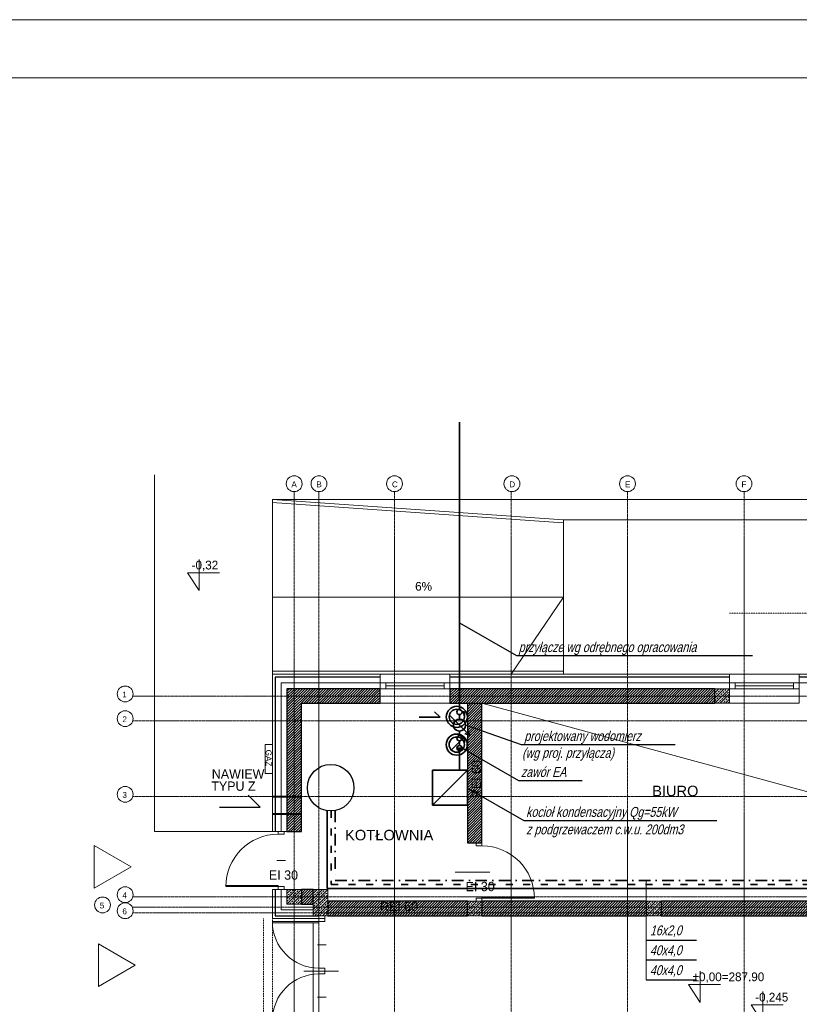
# Model space of a CAD drawing. Header units: millimetres. Extents: x 49908 to 79848, y -11883 to -3092.
# Tile 5 of 222: x 51247 to 52585, y -4784 to -3092. Entities that reach past the tile are written whole.
import ezdxf
from ezdxf.enums import TextEntityAlignment as Align

# ---------------------------------------------------------------- set-up
doc = ezdxf.new("R2010")
doc.units = ezdxf.units.MM
for name, pattern in [('0.5_0.5', [10, 5, -5]), ('ACAD_ISO03W100', [30, 12, -18]), ('AUSGEZOGEN', [0]), ('DASHDOT', [1, 0.5, -0.25, 0, -0.25]), ('DASHED', [19.05, 12.7, -6.35])]:
    doc.linetypes.add(name, pattern=pattern)
doc.layers.get('0').update_dxf_attribs({"color": 9, "lineweight": 9})
for name, color, linetype, lineweight in [('A opis', 9, 'Continuous', 13), ('A stolarka', 9, 'Continuous', 9), ('A_CIENKA', 9, 'Continuous', 9), ('A_HATCH', 9, 'Continuous', 9), ('A_IZOLACJA', 9, 'ZIGZAG', 9), ('A_KONSTRUKCJA', 9, 'Continuous', 25), ('A_MUROWANE', 9, 'Continuous', 25), ('A_OSIE', 9, 'DASHDOT', 9), ('A_PRZERYW', 9, 'DASHED', 9), ('A_WIDOK', 9, 'Continuous', 9), ('S_Woda', 4, 'Continuous', 35), ('\x9dciany', 9, 'Continuous', 9)]:
    doc.layers.add(name, color=color, linetype=linetype, lineweight=lineweight)
doc.layers.add('A_WYMIAR', color=9, linetype='Continuous', lineweight=5, transparency=0.2)
doc.layers.add('S_CO', color=4, linetype='Continuous')
doc.layers.add('S_Opis - woda', color=2, linetype='Continuous')
doc.styles.add('Arial', font='arial.ttf')
doc.styles.add('Arial CE', font='arial.ttf')
doc.styles.add('ROMANS', font='romanpl.shx', dxfattribs={"bigfont": 'romanbigpl.shx'})
doc.linetypes.add('ZIGZAG', pattern='A,0.00254,-5.08,[131,ltypeshp.shx,S=5.08,R=0,X=-5.08,Y=0],-10.16,[131,ltypeshp.shx,S=5.08,R=180,X=5.08,Y=0],-5.08', length=20.32254)

msp = doc.modelspace()

# ---------------------------------------------------------------- hatches: boundary and pattern name
at = {"lineweight": 5, "ltscale": 0.25}
h = msp.add_hatch(dxfattribs=at)
h.set_pattern_fill('ANSI33', color=256, style=0)
h.set_pattern_definition([(45, (52440.4694, -4266.6265), (-4.4901, 4.4901), []), (45, (52444.9595, -4266.6265), (-4.4901, 4.4901), [3.175, -1.5875])])
h.paths.add_polyline_path([(52440.5, -4241.6), (52440.5, -4266.6), (52465.5, -4266.6), (52465.5, -4241.6)])
h = msp.add_hatch(dxfattribs=at)
h.set_pattern_fill('ANSI33', color=256, style=0)
h.set_pattern_definition([(45, (51705.4694, -4611.6265), (-4.4901, 4.4901), []), (45, (51709.9595, -4611.6265), (-4.4901, 4.4901), [3.175, -1.5875])])
h.paths.add_polyline_path([(51705.5, -4586.6), (51705.5, -4611.6), (51730.5, -4611.6), (51730.5, -4586.6)])
h = msp.add_hatch(dxfattribs=at)
h.set_pattern_fill('ANSI33', color=256, style=0)
h.set_pattern_definition([(45, (51750.4694, -4611.6265), (-4.4901, 4.4901), []), (45, (51754.9595, -4611.6265), (-4.4901, 4.4901), [3.175, -1.5875])])
h.paths.add_polyline_path([(51750.5, -4586.6), (51750.5, -4631.6), (51775.5, -4631.6), (51775.5, -4586.6)])
h = msp.add_hatch(dxfattribs=at)
h.set_pattern_fill('ANSI33', color=256, style=0)
h.set_pattern_definition([(45, (52015.4694, -4631.6265), (-4.4901, 4.4901), []), (45, (52019.9595, -4631.6265), (-4.4901, 4.4901), [3.175, -1.5875])])
h.paths.add_polyline_path([(52015.5, -4606.6), (52015.5, -4631.6), (52040.5, -4631.6), (52040.5, -4606.6)])
h = msp.add_hatch(dxfattribs=at)
h.set_pattern_fill('ANSI33', color=256, style=0)
h.set_pattern_definition([(45, (52322.9694, -4631.6265), (-4.4901, 4.4901), []), (45, (52327.4595, -4631.6265), (-4.4901, 4.4901), [3.175, -1.5875])])
h.paths.add_polyline_path([(52323, -4606.6), (52323, -4631.6), (52348, -4631.6), (52348, -4606.6)])
at = {"layer": 'A_HATCH', "transparency": 33554687}
h = msp.add_hatch(dxfattribs=at)
h.set_pattern_fill('ANSI31', color=256, angle=-2e-14)
h.paths.add_polyline_path([(51730.5, -4266.6), (51865.5, -4266.6), (51865.5, -4241.6), (51705.5, -4241.6), (51705.5, -4486.6), (51730.5, -4486.6)])
h.paths.add_polyline_path([(52440.5, -4241.6), (51985.5, -4241.6), (51985.5, -4266.6), (52440.5, -4266.6)])
h.paths.add_polyline_path([(52835.5, -4266.6), (52835.5, -4241.6), (52648, -4241.6), (52648, -4266.6)])
h = msp.add_hatch(dxfattribs=at)
h.set_pattern_fill('ANSI31', color=256, angle=-2e-14)
h.paths.add_polyline_path([(52040.5, -4266.6), (52015.5, -4266.6), (52015.5, -4506.6), (52040.5, -4506.6)])
h.paths.add_polyline_path([(52015.5, -4631.6), (52015.5, -4606.6), (51775.5, -4606.6), (51775.5, -4631.6)])
h.paths.add_polyline_path([(52323, -4631.6), (52323, -4606.6), (52040.5, -4606.6), (52040.5, -4631.6)])
h.paths.add_polyline_path([(52348, -4606.6), (52348, -4631.6), (52650.5, -4631.6), (52650.5, -4606.6)])
h = msp.add_hatch(dxfattribs=at)
h.set_pattern_fill('ANSI31', color=256, angle=-2e-14)
h.paths.add_polyline_path([(51750.5, -4611.6), (51750.5, -4586.6), (51730.5, -4586.6), (51730.5, -4611.6)])
at = {"layer": 'S_Woda'}
h = msp.add_hatch(color=2, dxfattribs=at)
h.paths.add_polyline_path([(52001.8, -4348.2), (52001.8, -4343.6), (52006.4, -4343.6, -0.414214)])
h.paths.add_polyline_path([(52001.8, -4348.2, -0.414214), (51997.3, -4343.6), (52001.8, -4343.6)])

# ---------------------------------------------------------------- linework, layer by layer
for points in [[(52440.5, -4241.6), (52440.5, -4266.6), (52465.5, -4266.6), (52465.5, -4241.6)], [(51705.5, -4586.6), (51705.5, -4611.6), (51730.5, -4611.6), (51730.5, -4586.6)], [(51750.5, -4586.6), (51750.5, -4631.6), (51775.5, -4631.6), (51775.5, -4586.6)], [(52015.5, -4606.6), (52015.5, -4631.6), (52040.5, -4631.6), (52040.5, -4606.6)], [(52323, -4606.6), (52323, -4631.6), (52348, -4631.6), (52348, -4606.6)]]:
    msp.add_lwpolyline(points, close=True)
at = {"ltscale": 0.5}
for points in [[(51865.5, -4266.6), (51985.5, -4266.6)], [(52585.5, -4266.6), (52465.5, -4266.6)], [(51760.5, -4636.6), (51760.5, -4631.6)], [(51770.5, -4636.6), (51770.5, -4631.6)]]:
    msp.add_lwpolyline(points, dxfattribs=at)
at = {"layer": 'A opis', "ltscale": 0.5}
for p, q in [((51994.7, -4556.6), (52054.2, -4556.6)), ((51734.4, -4726.6), (51793.9, -4726.6))]:
    msp.add_line(p, q, dxfattribs=at)
at = {"layer": 'A stolarka'}
for p, q in [((51865.5, -4231.6), (51985.5, -4231.6)), ((51865.5, -4241.6), (51985.5, -4241.6)), ((51875.5, -4236.6), (51975.5, -4236.6)), ((52465.5, -4231.6), (52585.5, -4231.6)), ((52465.5, -4241.6), (52585.5, -4241.6)), ((52475.5, -4236.6), (52575.5, -4236.6))]:
    msp.add_line(p, q, dxfattribs=at)
at = {"layer": 'A stolarka', "linetype": 'AUSGEZOGEN', "lineweight": 0}
for p, q in [((51688, -4536.6), (51703, -4536.6)), ((52043, -4556.6), (52028, -4556.6)), ((51758, -4681.6), (51773, -4681.6)), ((51758, -4771.6), (51773, -4771.6))]:
    msp.add_line(p, q, dxfattribs=at)
at = {"layer": 'A stolarka'}
for points in [[(51875.5, -4241.6), (51875.5, -4231.6), (51865.5, -4231.6), (51865.5, -4241.6), (51875.5, -4241.6)], [(51985.5, -4241.6), (51985.5, -4231.6), (51975.5, -4231.6), (51975.5, -4241.6), (51985.5, -4241.6)], [(52475.5, -4241.6), (52475.5, -4231.6), (52465.5, -4231.6), (52465.5, -4241.6), (52475.5, -4241.6)], [(52585.5, -4241.6), (52585.5, -4231.6), (52575.5, -4231.6), (52575.5, -4241.6), (52585.5, -4241.6)]]:
    msp.add_lwpolyline(points, dxfattribs=at)
at = {"layer": 'A stolarka', "linetype": 'AUSGEZOGEN', "lineweight": 0}
for points in [[(51700.5, -4491.6), (51700.5, -4486.6), (51690.5, -4486.6), (51690.5, -4491.6)], [(52030.5, -4511.6), (52030.5, -4506.6), (52040.5, -4506.6), (52040.5, -4511.6)], [(51690.5, -4581.6), (51690.5, -4579.6), (51600.5, -4579.6), (51600.5, -4581.6)], [(51700.5, -4586.6), (51700.5, -4581.6), (51690.5, -4581.6), (51690.5, -4586.6)], [(52040.5, -4601.6), (52040.5, -4599.6), (52130.5, -4599.6), (52130.5, -4601.6)], [(52030.5, -4606.6), (52030.5, -4601.6), (52040.5, -4601.6), (52040.5, -4606.6)], [(51760.5, -4641.6), (51760.5, -4643.6), (51680.5, -4643.6), (51680.5, -4641.6)], [(51770.5, -4636.6), (51770.5, -4641.6), (51760.5, -4641.6), (51760.5, -4636.6)], [(51770.5, -4721.6), (51770.5, -4726.6), (51760.5, -4726.6), (51760.5, -4721.6)], [(51770.5, -4731.6), (51770.5, -4726.6), (51760.5, -4726.6), (51760.5, -4731.6)]]:
    msp.add_lwpolyline(points, close=True, dxfattribs=at)
for centre, radius, start, end in [((51690.5, -4581.6), 90, 90, 180), ((52040.5, -4601.6), 90, 0, 90), ((51760.5, -4641.6), 80, 180, 270), ((51760.5, -4811.6), 80, 90, 180)]:
    msp.add_arc(centre, radius, start, end, dxfattribs=at)
at = {"layer": 'A_CIENKA'}
for p, q in [((51478, -3874.3), (51478, -4486.6)), ((51554.8, -4019.6), (51554.8, -4073)), ((51554.8, -4042.3), (51534.8, -4042.3)), ((51534.8, -4042.3), (51554.8, -4073)), ((51554.8, -4042.3), (51589.7, -4042.3)), ((52415.2, -4727), (52415.2, -4780.4)), ((52415.2, -4749.6), (52395.2, -4749.6)), ((52395.2, -4749.6), (52415.2, -4780.4)), ((52415.2, -4749.6), (52450.1, -4749.6))]:
    msp.add_line(p, q, dxfattribs=at)
at = {"layer": 'A_CIENKA', "color": 7, "true_color": 0xffffff}
msp.add_lwpolyline([(49907.7, -3092.1), (55847.7, -3092.1), (55847.7, -7292.6), (49907.7, -7292.6), (49907.7, -3092.1)], dxfattribs=at)
at = {"layer": 'A_CIENKA', "color": 2}
msp.add_lwpolyline([(50162.2, -3192.1), (55747.7, -3192.1), (55747.7, -7192.6), (50162.2, -7192.6)], close=True, dxfattribs=at)
at = {"layer": 'A_CIENKA', "ltscale": 10}
msp.add_lwpolyline([(51680.5, -4387.2), (51680.5, -4337.2), (51668, -4337.2), (51668, -4387.2)], close=True, dxfattribs=at)
at = {"layer": 'A_CIENKA'}
for points in [[(51437.8, -4547.4), (51374.4, -4510.8), (51374.4, -4584)], [(51445.1, -4716.5), (51381.7, -4679.9), (51381.7, -4753.1)]]:
    msp.add_lwpolyline(points, close=True, dxfattribs=at)
msp.add_lwpolyline([(52522.7, -4762), (52522.7, -4815.4), (52502.7, -4784.6), (52522.7, -4784.6), (52557.6, -4784.6)], dxfattribs=at)
at = {"layer": 'A_IZOLACJA', "ltscale": 0.015}
for points in [[(51865.5, -4231.6), (51695.5, -4231.6), (51695.5, -4486.6)], [(52465.5, -4231.6), (51985.5, -4231.6)], [(53085.5, -4306.6), (53085.5, -4231.6), (52585.5, -4231.6)], [(51695.5, -4586.6), (51695.5, -4621.6), (51750.5, -4621.6)]]:
    msp.add_lwpolyline(points, dxfattribs=at)
at = {"layer": 'A_KONSTRUKCJA'}
for points in [[(51865.5, -4221.6), (51685.5, -4221.6), (51685.5, -4486.6)], [(52465.5, -4221.6), (51985.5, -4221.6)], [(53095.5, -4306.6), (53095.5, -4221.6), (52585.5, -4221.6)], [(51685.5, -4586.6), (51685.5, -4631.6), (51760.5, -4631.6)]]:
    msp.add_lwpolyline(points, dxfattribs=at)
at = {"layer": 'A_MUROWANE'}
for points in [[(51865.5, -4266.6), (51865.5, -4241.6), (51705.5, -4241.6), (51705.5, -4486.6), (51730.5, -4486.6), (51730.5, -4266.6), (51865.5, -4266.6)], [(51985.5, -4241.6), (51985.5, -4266.6), (52440.5, -4266.6), (52440.5, -4241.6), (51985.5, -4241.6)], [(52015.5, -4266.6), (52015.5, -4506.6), (52040.5, -4506.6), (52040.5, -4266.6)]]:
    msp.add_lwpolyline(points, dxfattribs=at)
at = {"layer": 'A_MUROWANE', "ltscale": 0.5}
for points in [[(51730.5, -4611.6), (51750.5, -4611.6), (51750.5, -4586.6), (51730.5, -4586.6)], [(52015.5, -4606.6), (51775.5, -4606.6), (51775.5, -4631.6), (52015.5, -4631.6)], [(52323, -4606.6), (52040.5, -4606.6), (52040.5, -4631.6), (52323, -4631.6)], [(52650.5, -4606.6), (52348, -4606.6), (52348, -4631.6), (52650.5, -4631.6)]]:
    msp.add_lwpolyline(points, close=True, dxfattribs=at)
at = {"layer": 'A_OSIE', "ltscale": 0.3, "transparency": 33554559}
for p, q in [((51718, -3903), (51718, -7140.1)), ((51760.5, -3903), (51760.5, -7140.1)), ((51890.5, -7140.1), (51890.2, -3903)), ((52090.5, -7140.1), (52090.5, -3902.9)), ((52290.5, -7140.1), (52290.5, -3903)), ((52490.5, -7140.1), (52490.5, -3903)), ((51440.8, -4254.1), (54342.6, -4254.1)), ((54341.8, -4296.6), (51440.8, -4296.6)), ((54341.8, -4426.6), (51440.8, -4426.6)), ((51440.8, -4599.1), (54341.8, -4599.1)), ((54343.7, -4616.6), (51440.8, -4616.6)), ((54341.8, -4626.6), (51440.8, -4626.6))]:
    msp.add_line(p, q, dxfattribs=at)
at = {"layer": 'A_PRZERYW', "ltscale": 0.01}
msp.add_lwpolyline([(52680.5, -6566.6), (51750.5, -6566.6), (51750.5, -4643.6)], dxfattribs=at)
at = {"layer": 'A_WIDOK', "linetype": '0.5_0.5', "ltscale": 0.02}
for p, q in [((54065.5, -4111.6), (52465.5, -4111.6)), ((51665.5, -4636.6), (51665.5, -6651.6)), ((51680.5, -4636.6), (51680.5, -6636.6))]:
    msp.add_line(p, q, dxfattribs=at)
at = {"layer": 'A_WYMIAR', "ltscale": 0.5}
for p, q in [((52180.5, -4084.1), (51680.5, -4084.1)), ((52180.5, -4084.1), (52090.5, -4216.6)), ((51680.5, -4216.6), (51680.5, -4211.6)), ((51680.5, -4211.6), (52180.5, -4211.6))]:
    msp.add_line(p, q, dxfattribs=at)
at = {"layer": 'A_WYMIAR', "lineweight": 35}
for p, q in [((51932.5, -4290.2), (51968.8, -4290.5)), ((51968.8, -4290.5), (51958.7, -4281.2)), ((51987.8, -4346.9), (52006.9, -4327.8))]:
    msp.add_line(p, q, dxfattribs=at)
at = {"layer": 'A_WYMIAR', "lineweight": 25}
for p, q in [((51659.4, -4445.1), (51638.9, -4424.6)), ((51589.5, -4445.1), (51659.4, -4445.1))]:
    msp.add_line(p, q, dxfattribs=at)
at = {"layer": 'A_WYMIAR'}
for centre in [(51718, -3889.4), (51760.5, -3889.4), (51890.3, -3889.4), (52091.9, -3889.4), (52290.5, -3889.4), (52490.5, -3889.4), (51427.7, -4250.5), (51427.7, -4293), (51427.7, -4423), (51427.7, -4595.5), (51388.9, -4613), (51427.7, -4623)]:
    msp.add_circle(centre, 13.6, dxfattribs=at)
at = {"layer": 'A_WYMIAR', "lineweight": 35, "extrusion": (0, 0, -1)}
for centre, radius in [((-51997.3, -4289.8), 18.1), ((-51997.3, -4289.8), 13.1), ((-51997.1, -4337.6), 18.1), ((-51997.1, -4337.6), 13.1)]:
    msp.add_circle(centre, radius, dxfattribs=at)
at = {"layer": 'S_CO', "color": 3}
for p, q in [((52015.5, -4381.6), (51955.5, -4381.6)), ((51955.5, -4381.6), (51955.5, -4441.6)), ((51955.5, -4441.6), (52015.5, -4381.6)), ((52015.5, -4381.6), (52015.5, -4441.6)), ((52015.5, -4441.6), (51955.5, -4441.6))]:
    msp.add_line(p, q, dxfattribs=at)
at = {"layer": 'S_CO', "color": 3, "linetype": 'Continuous', "lineweight": 35}
for p, q in [((52015.5, -4381.6), (51955.5, -4381.6)), ((51955.5, -4381.6), (51955.5, -4441.6)), ((51955.5, -4441.6), (52015.5, -4381.6)), ((52015.5, -4381.6), (52015.5, -4441.6)), ((52015.5, -4441.6), (51955.5, -4441.6))]:
    msp.add_line(p, q, dxfattribs=at)
at = {"layer": 'S_CO', "color": 3}
msp.add_lwpolyline([(51971.4, -4441.6), (51971.4, -4441.6)], dxfattribs=at)
msp.add_circle((51780.7, -4411.6), 40, dxfattribs=at)
at = {"layer": 'S_Opis - woda', "color": 1, "ltscale": 0.1}
for p, q in [((52100.1, -4185.3), (52002.4, -4129.2)), ((52108.2, -4338.1), (52012.2, -4304)), ((52104, -4399.7), (52006.4, -4343.6)), ((52112.9, -4468.3), (52015.3, -4412.2))]:
    msp.add_line(p, q, dxfattribs=at)
at = {"layer": 'S_Opis - woda', "color": 3, "ltscale": 0.1}
for p, q in [((52505, -4185.3), (52100.1, -4185.3)), ((52372.5, -4338.1), (52108.2, -4338.1)), ((52212.7, -4399.7), (52104, -4399.7)), ((52444.1, -4468.3), (52112.9, -4468.3))]:
    msp.add_line(p, q, dxfattribs=at)
at = {"layer": 'S_Opis - woda', "linetype": 'Continuous', "lineweight": 0}
msp.add_line((52322.2, -4570.8), (52322.2, -4741.7), dxfattribs=at)
at = {"layer": 'S_Opis - woda'}
for p, q in [((52322.2, -4673.3), (52409.2, -4673.3)), ((52322.2, -4707.5), (52409.2, -4707.5)), ((52322.2, -4741.7), (52409.2, -4741.7))]:
    msp.add_line(p, q, dxfattribs=at)
at = {"layer": 'S_Woda', "color": 2}
for p, q in [((52001.8, -4276.9), (52001.8, -3783.7)), ((52019.6, -4321.8), (51984.1, -4286.3)), ((52006.4, -4281.5), (52010.2, -4281.5)), ((52010.2, -4289), (52010.2, -4281.5)), ((52019.6, -4321.8), (52016, -4313.2)), ((52006.4, -4326.6), (52010.2, -4326.6)), ((52010.2, -4326.6), (52010.2, -4334.1)), ((52019.6, -4321.8), (52010.9, -4318.2)), ((52006.4, -4343.6), (51997.3, -4343.6))]:
    msp.add_line(p, q, dxfattribs=at)
at = {"layer": 'S_Woda'}
for p, q in [((52001.8, -4293.6), (52001.8, -4286)), ((52001.8, -4314.4), (52001.8, -4322)), ((52001.8, -4322), (52001.8, -4314.4)), ((52001.8, -4339.1), (52001.8, -4331.1))]:
    msp.add_line(p, q, dxfattribs=at)
at = {"layer": 'S_Woda', "linetype": 'Continuous', "lineweight": 0}
for p, q in [((52001.8, -4286), (52001.8, -4293.6)), ((52001.8, -4314.4), (52001.8, -4322))]:
    msp.add_line(p, q, dxfattribs=at)
at = {"layer": 'S_Woda', "ltscale": 5}
msp.add_line((52001.8, -4381.6), (52001.8, -4348.2), dxfattribs=at)
at = {"layer": 'S_Woda', "ltscale": 0.5}
for p, q in [((51774.5, -4451.1), (51774.5, -4584.8)), ((51774.5, -4584.8), (53112.9, -4584.8))]:
    msp.add_line(p, q, dxfattribs=at)
at = {"layer": 'S_Woda', "linetype": 'ACAD_ISO03W100'}
for p, q in [((51781.5, -4451.6), (51781.5, -4577.8)), ((51781.5, -4577.8), (53119.9, -4577.8))]:
    msp.add_line(p, q, dxfattribs=at)
at = {"layer": 'S_Woda', "linetype": 'DASHDOT', "ltscale": 40}
for p, q in [((51788.5, -4450.9), (51788.5, -4570.8)), ((51788.5, -4570.8), (53126.9, -4570.8))]:
    msp.add_line(p, q, dxfattribs=at)
at = {"layer": 'S_Woda', "color": 2}
for centre, radius in [((52001.8, -4281.5), 4.55), ((52001.8, -4304), 10.4), ((52001.8, -4326.6), 4.55), ((52001.8, -4343.6), 4.55)]:
    msp.add_circle(centre, radius, dxfattribs=at)
at = {"layer": '\x9dciany'}
for p, q in [((51680.1, -3921.6), (52180.1, -3956.6)), ((53335.5, -3916.6), (51680.5, -3916.6)), ((51680.5, -3916.6), (51680.5, -4216.6)), ((51680.5, -3916.6), (52180.5, -3951.6)), ((53300.5, -3951.6), (52180.5, -3951.6)), ((52180.5, -3951.6), (52180.5, -4216.6)), ((53100.5, -4216.6), (51680.5, -4216.6)), ((51680.5, -4216.6), (51680.5, -4486.6)), ((51865.5, -4216.6), (51865.5, -4241.6)), ((51985.5, -4216.6), (51985.5, -4241.6)), ((52465.5, -4216.6), (52465.5, -4266.6)), ((52585.5, -4216.6), (52585.5, -4266.6)), ((53290.5, -4606.6), (52040.5, -4266.6)), ((51478, -4486.6), (51705.5, -4486.6)), ((51680.5, -4586.6), (51680.5, -4636.6)), ((51680.5, -4586.6), (51705.5, -4586.6)), ((51680.5, -4636.6), (51770.5, -4636.6))]:
    msp.add_line(p, q, dxfattribs=at)
at = {"layer": '\x9dciany', "linetype": '0.5_0.5', "ltscale": 0.03}
msp.add_line((52290.5, -4266.6), (52290.5, -4606.6), dxfattribs=at)
at = {"layer": '\x9dciany', "linetype": 'Continuous', "lineweight": 40}
for p, q in [((51680.5, -4426.6), (51730.5, -4426.6)), ((51680.5, -4456.6), (51730.5, -4456.6))]:
    msp.add_line(p, q, dxfattribs=at)

# ---------------------------------------------------------------- texts
at = {"layer": 'A_CIENKA', "char_height": 15, "attachment_point": 1}
for s, width, insert in [('-0,32', 45.778, (51541.8, -4021.6)), ('6%', 45.778, (51925.7, -4058.1)), ('%%P0,00=287.90', 48.771, (52402.2, -4729)), ('-0,245', 48.771, (52509.7, -4764))]:
    msp.add_mtext_dynamic_manual_height_columns(s, width=width, gutter_width=17.5, heights=[0], dxfattribs=dict(at, insert=insert))
at = {"layer": 'A_WYMIAR'}
for s, rotation, p in [('NAWIEW', 360, (51576.5, -4396)), ('REI 60', 90, (52038.6, -4429.6)), ('TYPU Z', 360, (51575.6, -4416.9)), ('EI 30', 360, (51674.6, -4569.7)), ('EI 30', 360, (52012.4, -4589.4)), ('REI 60', 360, (51865.4, -4623.6))]:
    msp.add_text(s, height=16, rotation=rotation, dxfattribs=at).set_placement(p)
at = {"layer": 'A_WYMIAR', "char_height": 10, "attachment_point": 1, "style": 'Arial'}
for s, insert in [('A', (51713.2, -3885.4)), (' B', (51752.2, -3885.4)), (' C', (51882, -3885.4)), (' D', (52083.6, -3885.4)), (' E', (52282.2, -3885.4)), (' F', (52482.2, -3885.4)), ('1', (51422.9, -4246.5)), ('2', (51422.9, -4289)), ('3', (51422.9, -4419)), ('4', (51422.9, -4591.5)), ('5', (51384.1, -4609)), ('6', (51422.9, -4619))]:
    msp.add_mtext_dynamic_manual_height_columns(s, width=473.698, gutter_width=1.25, heights=[0], dxfattribs=dict(at, insert=insert))
at = {"layer": 'A_WYMIAR', "insert": (51679.1, -4346.2), "char_height": 10, "attachment_point": 1, "rotation": 270, "style": 'Arial'}
msp.add_mtext_dynamic_manual_height_columns('GAZ', width=473.698, gutter_width=1.25, heights=[9.22], dxfattribs=at)
at = {"layer": 'S_Opis - woda', "lineweight": 18, "style": 'ROMANS', "oblique": 15, "width": 0.8}
for s, p in [('przyłącze wg odrębnego opracowania', (52103.5, -4178.6)), ('projektowany wodomierz', (52113.1, -4331.4)), ('(wg proj. przyłącza)', (52109.5, -4360.3)), ('zawór EA', (52107.4, -4393.1)), ('kocioł kondensacyjny Qg=55kW', (52116.3, -4461.7)), ('z podgrzewaczem c.w.u. 200dm3', (52116.3, -4491.8))]:
    msp.add_text(s, height=17, dxfattribs=at).set_placement(p)
at = {"layer": 'S_Opis - woda', "style": 'ROMANS', "oblique": 15, "width": 0.8}
for s, p in [('16x2,0', (52328.9, -4656.7)), ('40x4,0', (52328.9, -4690.9)), ('40x4,0', (52328.9, -4725.1))]:
    msp.add_text(s, height=17, dxfattribs=at).set_placement(p, align=Align.MIDDLE_LEFT)
at = {"layer": '\x9dciany', "style": 'Arial CE'}
for s, width, p, p2 in [('BIURO', 0.996018, (52332.9, -4426.2), (52412.2, -4426.2)), ('KOTŁOWNIA', 1.006043, (51805.2, -4502), (51957, -4502))]:
    msp.add_text(s, height=18, dxfattribs=dict(at, width=width)).set_placement(p, p2, align=Align.FIT)
at = {"layer": '\x9dciany', "linetype": 'Continuous', "lineweight": 35, "style": 'Arial CE', "width": 1.006043}
msp.add_text('KOTŁOWNIA', height=18, dxfattribs=at).set_placement((51805.2, -4502), (51957, -4502), align=Align.FIT)

doc.saveas('drawing.dxf')
